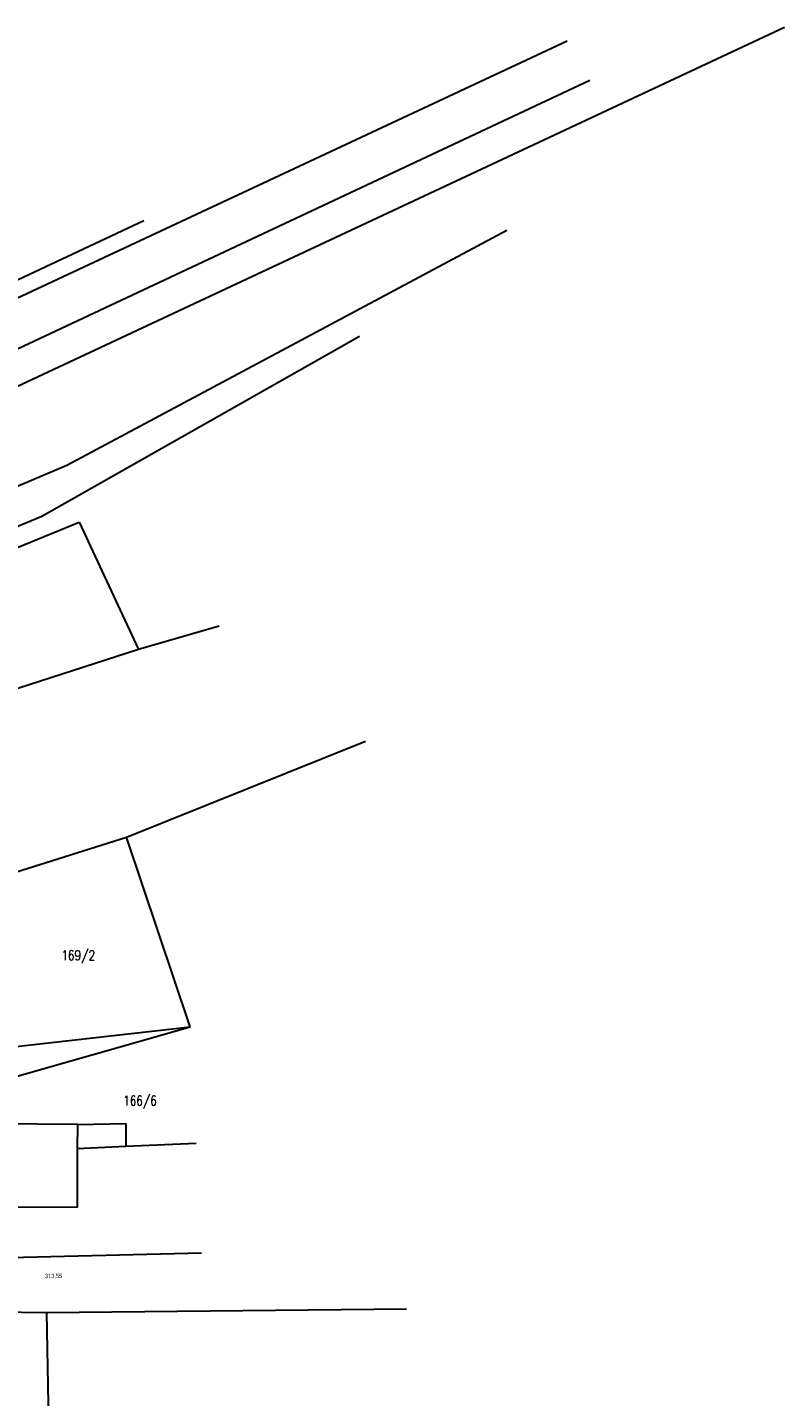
# Model space of a CAD drawing. Extents: x -783215 to -782699, y -1044860 to -1044498.
# Tile 60 of 60: x -782762 to -782699, y -1044780 to -1044666. Entities that reach past the tile are written whole.
import ezdxf
from ezdxf.enums import TextEntityAlignment as Align

# ---------------------------------------------------------------- set-up
doc = ezdxf.new("R2010")
doc.units = 0
doc.header["$MEASUREMENT"] = 0
doc.layers.add('KN_hranice pozemků', color=140, linetype='CONTINUOUS', lineweight=30)
doc.layers.add('Z_VÝŠKY', color=7, linetype='CONTINUOUS', lineweight=9)
doc.layers.add('KN_čísla parcel', color=140, linetype='CONTINUOUS')
doc.styles.add('ROMAND', font='romand', dxfattribs={"height": 0.2})
doc.styles.add('Style-cs_Working', font='cs_Working.shx')

msp = doc.modelspace()

# ---------------------------------------------------------------- linework, layer by layer
at = {"layer": 'KN_hranice pozemků', "linetype": 'Continuous'}
for p, q in [((-782699.368, -1044666.249), (-782795.112, -1044711.077)), ((-782789.272, -1044700.967), (-782717.442, -1044667.367)), ((-782715.552, -1044670.657), (-782787.762, -1044704.577)), ((-782752.622, -1044682.347), (-782772.032, -1044691.437)), ((-782759.032, -1044702.667), (-782722.452, -1044683.117)), ((-782734.712, -1044691.957), (-782761.112, -1044706.937)), ((-782792.602, -1044716.887), (-782759.032, -1044702.667)), ((-782761.112, -1044706.937), (-782791.492, -1044719.457)), ((-782790.882, -1044720.807), (-782757.992, -1044707.407)), ((-782757.992, -1044707.407), (-782753.062, -1044717.997)), ((-782746.362, -1044716.057), (-782753.062, -1044717.997)), ((-782753.062, -1044717.997), (-782787.132, -1044728.987)), ((-782754.082, -1044733.597), (-782734.202, -1044725.607)), ((-782766.482, -1044737.517), (-782754.082, -1044733.597)), ((-782748.782, -1044749.377), (-782754.082, -1044733.597)), ((-782778.342, -1044757.807), (-782748.782, -1044749.377)), ((-782763.502, -1044751.047), (-782748.782, -1044749.377)), ((-782758.152, -1044757.487), (-782770.672, -1044757.427)), ((-782758.152, -1044757.487), (-782758.162, -1044759.517)), ((-782758.152, -1044757.487), (-782754.132, -1044757.407)), ((-782754.132, -1044757.407), (-782754.132, -1044759.337)), ((-782748.272, -1044759.067), (-782754.132, -1044759.337)), ((-782758.162, -1044759.517), (-782758.182, -1044764.397)), ((-782754.132, -1044759.337), (-782758.162, -1044759.517)), ((-782758.182, -1044764.397), (-782766.132, -1044764.367)), ((-782747.842, -1044768.207), (-782766.152, -1044768.637)), ((-782775.242, -1044772.927), (-782760.722, -1044773.137)), ((-782760.722, -1044773.137), (-782730.802, -1044772.827)), ((-782760.722, -1044773.137), (-782760.562, -1044782.257))]:
    msp.add_line(p, q, dxfattribs=at).dxf.unprotected_set("ltscale", 0)

# ---------------------------------------------------------------- texts
at = {"layer": 'KN_čísla parcel', "linetype": 'Continuous', "style": 'ROMAND', "width": 0.8}
for s, p in [('169/2', (-782758.082, -1044743.827)), ('166/6', (-782752.952, -1044755.917))]:
    msp.add_text(s, height=0.8, dxfattribs=at).set_placement(p, align=Align.CENTER)
at = {"layer": 'Z_VÝŠKY', "linetype": 'Continuous', "style": 'Style-cs_Working', "width": 0.8}
msp.add_text('313,55', height=0.35, dxfattribs=at).set_placement((-782760.843, -1044770.265))

doc.saveas('drawing.dxf')
